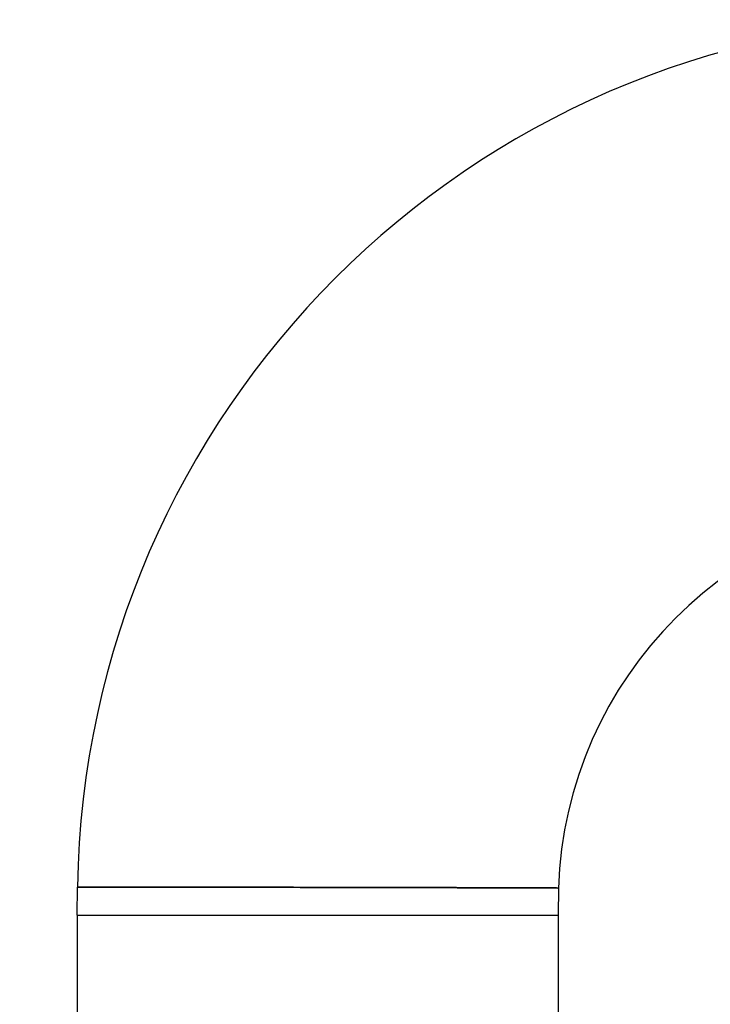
# Model space of a CAD drawing. Header units: inches. Extents: x 4 to 540, y 12 to 340.
# Tile 81 of 124: x 245.03 to 251.5, y 271.98 to 281.19. Entities that reach past the tile are written whole.
import ezdxf

# ---------------------------------------------------------------- set-up
doc = ezdxf.new("R2010")
doc.units = ezdxf.units.IN
doc.header["$LTSCALE"] = 16
doc.header["$MEASUREMENT"] = 0
doc.layers.get('0').update_dxf_attribs({"lineweight": 25})

msp = doc.modelspace()

# ---------------------------------------------------------------- linework, layer by layer
for p, q in [((245.5731, 272.8163), (245.5742, 273.0781)), ((250.0753, 273.0692), (250.0731, 272.8163)), ((245.5731, 272.8163), (250.0731, 272.8163)), ((245.5731, 272.8163), (245.5731, 269.9413)), ((245.5731, 272.8163), (250.0731, 272.8163)), ((250.0731, 272.8163), (250.0731, 269.9413))]:
    msp.add_line(p, q)
for radius, start, end in [(8.25, 90.95017, 179.04983), (3.75, 91.95547, 178.04453)]:
    msp.add_arc((253.8231, 272.9413), radius, start, end)
for points, knots in [([(247.823, 273.0752), (247.702, 273.0754), (247.5811, 273.0756), (247.1632, 273.0763), (246.8748, 273.0766), (246.3722, 273.0773), (246.1561, 273.0775), (245.8134, 273.0779), (245.6896, 273.078), (245.5662, 273.0781), (245.5583, 273.0781), (245.6479, 273.078), (245.7479, 273.0779), (246.0377, 273.0776), (246.2241, 273.0774), (246.6566, 273.0769), (246.9015, 273.0766), (247.3763, 273.0759), (247.6013, 273.0756), (247.8264, 273.0752), (248.0515, 273.0748), (248.2765, 273.0744), (248.7512, 273.0734), (248.996, 273.0727), (249.4288, 273.0715), (249.6153, 273.0709), (249.9037, 273.0699), (250.0028, 273.0695), (250.0912, 273.0692), (250.083, 273.0692), (249.9593, 273.0697), (249.8354, 273.0702), (249.4926, 273.0713), (249.2766, 273.072), (248.774, 273.0733), (248.4854, 273.074), (248.0665, 273.0748), (245.5742, 273.0781), (245.5742, 273.0781)], [0, 0, 0, 0, 0.211534, 0.211534, 0.740328, 0.740328, 1.251955, 1.251955, 1.778223, 1.778223, 2.267534, 2.267534, 2.768265, 2.768265, 3.251503, 3.251503, 3.726603, 3.726603, 4.120155, 4.120155, 4.120155, 4.513707, 4.513707, 4.989061, 4.989061, 5.473801, 5.473801, 5.973001, 5.973001, 6.461121, 6.461121, 6.987025, 6.987025, 7.498279, 7.498279, 8.027436, 8.027436, 8.240311, 8.240311, 8.240311, 8.240311]), ([(247.823, 273.0752), (247.702, 273.0754), (247.5811, 273.0756), (247.1632, 273.0763), (246.8748, 273.0766), (246.3722, 273.0773), (246.1561, 273.0775), (245.8134, 273.0779), (245.6896, 273.078), (245.5915, 273.0781), (245.5744, 273.0781), (245.5743, 273.0781)], [-32.97731, -32.97731, -32.97731, -32.97731, -32.130762, -32.130762, -30.014553, -30.014553, -27.96705, -27.96705, -25.860951, -25.860951, -24.737007, -24.737007, -24.737007, -24.737007]), ([(250.0752, 273.0692), (250.0751, 273.0692), (250.0579, 273.0693), (249.9593, 273.0697), (249.8354, 273.0702), (249.4926, 273.0713), (249.2766, 273.072), (248.774, 273.0733), (248.4854, 273.074), (248.0665, 273.0748), (247.9447, 273.075), (247.823, 273.0752)], [-8.248318, -8.248318, -8.248318, -8.248318, -7.120226, -7.120226, -5.015589, -5.015589, -2.969572, -2.969572, -0.851913, -0.851913, 0, 0, 0, 0]), ([(250.0752, 273.0692), (250.0751, 273.0692), (250.0579, 273.0693), (249.9593, 273.0697), (249.8354, 273.0702), (249.4926, 273.0713), (249.2766, 273.072), (248.774, 273.0733), (248.4854, 273.074), (248.0665, 273.0748), (247.9447, 273.075), (247.823, 273.0752)], [-8.248318, -8.248318, -8.248318, -8.248318, -7.120237, -7.120237, -5.015596, -5.015596, -2.969576, -2.969576, -0.851914, -0.851914, 0, 0, 0, 0])]:
    msp.add_open_spline(points, degree=3, knots=knots)

doc.saveas('drawing.dxf')
